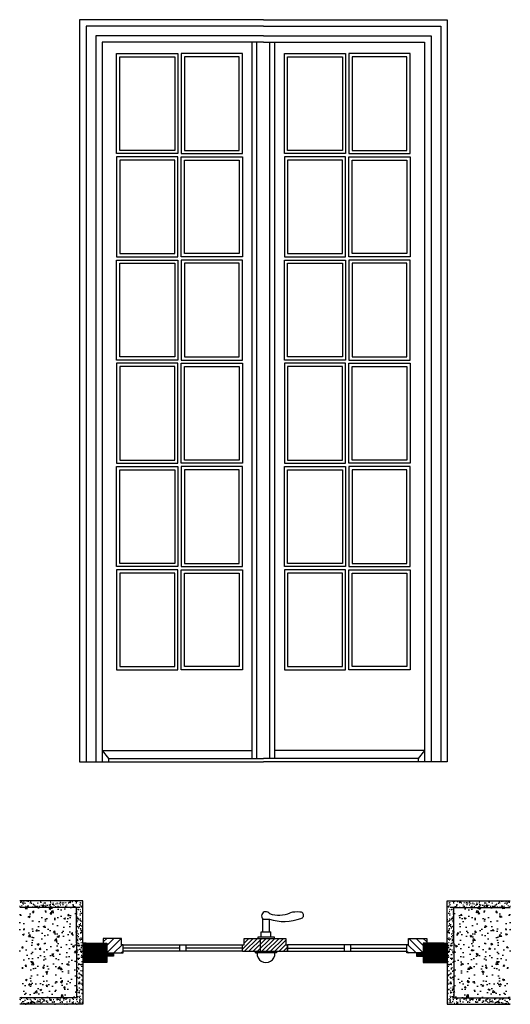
# Model space of a CAD drawing. Extents: x 0.02 to 1.54, y -0.63 to 2.42.
import ezdxf

# ---------------------------------------------------------------- set-up
doc = ezdxf.new("R2010")
doc.units = 0
doc.header["$LTSCALE"] = 0.003367
doc.header["$MEASUREMENT"] = 0
doc.layers.get('0').update_dxf_attribs({"linetype": 'CONTINUOUS'})

msp = doc.modelspace()

# ---------------------------------------------------------------- hatches: boundary and pattern name
h = msp.add_hatch()
h.set_pattern_fill('AR-SAND', color=256, scale=0.0003, style=0)
h.set_pattern_definition([(37.5, (0, 0), (-0.00048, 0.0146824), [0, -0.0115824, 0, -0.012954, 0, -0.0123825]), (7.5, (0, 0), (0.0134857, 0.02150475), [0, -0.0062484, 0, -0.0104394, 0, -0.0040005]), (327.5, (-0.009373, 0), (0.02372977, 4.312e-05), [0, -0.00381, 0, -0.013716, 0, -0.017907]), (317.5, (-0.009373, 0), (0.0229067, 0.0066879), [0, -0.001905, 0, -0.0089916, 0, -0.010287])])
h.paths.add_polyline_path([(0.2194, -0.3085), (0.0238, -0.3085), (0.0238, -0.3285), (0.1994, -0.3285), (0.1994, -0.4397), (0.1994, -0.4997), (0.1994, -0.6089), (0.0238, -0.6089), (0.0238, -0.6289), (0.2194, -0.6289), (0.2194, -0.4997), (0.2194, -0.4397)])
h = msp.add_hatch()
h.set_pattern_fill('AR-CONC', color=256, scale=0.0003, style=0)
h.set_pattern_definition([(50, (0, 0), (0.0546554, -0.0047817), [0.005715, -0.062865]), (355, (0, 0), (-0.010573, 0.057317), [0.004572, -0.050292]), (100.451, (0.004555, -0.0004), (0.0440828, 0.052535), [0.004857, -0.053427]), (46.184, (0, 0.01524), (0.081324, -0.012613), [0.0085725, -0.0942975]), (96.636, (0.00678, 0.01419), (0.071221, 0.074228), [0.0072855, -0.0801405]), (351.184, (0, 0.01524), (0.071221, 0.074228), [0.006858, -0.075438]), (21, (0.00762, 0.01143), (0.0454845, -0.0306797), [0.005715, -0.062865]), (326, (0.00762, 0.01143), (0.0185406, 0.0552564), [0.004572, -0.050292]), (71.451, (0.01141, 0.008873), (0.064025, 0.024577), [0.004857, -0.053427]), (37.5, (0, 0), (0.0009266, 0.0253665), [0, -0.0496824, 0, -0.051054, 0, -0.0504825]), (7.5, (0, 0), (0.0200459, 0.0300542), [0, -0.0291084, 0, -0.0485394, 0, -0.0192405]), (327.5, (-0.016993, 0), (0.0406772, -0.0017186), [0, -0.01905, 0, -0.059436, 0, -0.078867]), (317.5, (-0.024613, 0), (0.0444388, 0.007628), [0, -0.024765, 0, -0.0394716, 0, -0.056007])])
h.paths.add_polyline_path([(0.1994, -0.3285), (0.0238, -0.3285), (0.0238, -0.6089), (0.1994, -0.6089), (0.1994, -0.4997), (0.1994, -0.4397)])
h = msp.add_hatch()
h.set_pattern_fill('AR-SAND', color=256, scale=0.0003, style=0)
h.set_pattern_definition([(142.5, (1.568711, 0), (0.00048, 0.0146824), [0, -0.0115824, 0, -0.012954, 0, -0.0123825]), (172.5, (1.56871, 0), (-0.0134857, 0.02150475), [0, -0.0062484, 0, -0.0104394, 0, -0.0040005]), (212.5, (1.578083, 0), (-0.02372977, 4.312e-05), [0, -0.00381, 0, -0.013716, 0, -0.017907]), (222.5, (1.578083, 0), (-0.0229067, 0.0066879), [0, -0.001905, 0, -0.0089916, 0, -0.010287])])
h.paths.add_polyline_path([(1.3494, -0.3085), (1.545, -0.3085), (1.545, -0.3285), (1.3694, -0.3285), (1.3694, -0.4397), (1.3694, -0.4997), (1.3694, -0.6089), (1.545, -0.6089), (1.545, -0.6289), (1.3494, -0.6289), (1.3494, -0.4997), (1.3494, -0.4397)])
h = msp.add_hatch()
h.set_pattern_fill('AR-CONC', color=256, scale=0.0003, style=0)
h.set_pattern_definition([(130, (1.56871, 0), (-0.0546554, -0.0047817), [0.005715, -0.062865]), (185, (1.56871, 0), (0.010573, 0.057317), [0.004572, -0.050292]), (79.549, (1.564156, -0.0004), (-0.0440828, 0.052535), [0.004857, -0.053427]), (133.816, (1.56871, 0.01524), (-0.081324, -0.012613), [0.0085725, -0.0942975]), (83.364, (1.56193, 0.01419), (-0.071221, 0.074228), [0.0072855, -0.0801405]), (188.816, (1.56871, 0.01524), (-0.071221, 0.074228), [0.006858, -0.075438]), (159, (1.56109, 0.01143), (-0.0454845, -0.0306797), [0.005715, -0.062865]), (214, (1.56109, 0.01143), (-0.0185406, 0.0552564), [0.004572, -0.050292]), (108.549, (1.5573, 0.008873), (-0.064025, 0.024577), [0.004857, -0.053427]), (142.5, (1.56871, 0), (-0.0009266, 0.0253665), [0, -0.0496824, 0, -0.051054, 0, -0.0504825]), (172.5, (1.56871, 0), (-0.0200459, 0.0300542), [0, -0.0291084, 0, -0.0485394, 0, -0.0192405]), (212.5, (1.585703, 0), (-0.0406772, -0.0017186), [0, -0.01905, 0, -0.059436, 0, -0.078867]), (222.5, (1.593323, 0), (-0.0444388, 0.007628), [0, -0.024765, 0, -0.0394716, 0, -0.056007])])
h.paths.add_polyline_path([(1.3694, -0.3285), (1.545, -0.3285), (1.545, -0.6089), (1.3694, -0.6089), (1.3694, -0.4997), (1.3694, -0.4397)])
h = msp.add_hatch()
h.set_pattern_fill('ANSI31', color=256, scale=0.005, style=0)
h.set_pattern_definition([(45, (0, 0), (-0.0112253, 0.0112253), [])])
h.paths.add_polyline_path([(0.3444, -0.4447), (0.3394, -0.4447), (0.3394, -0.4247), (0.2828, -0.4247), (0.2828, -0.4397), (0.2944, -0.4397), (0.2944, -0.4697), (0.3444, -0.4697)])
h = msp.add_hatch()
h.set_pattern_fill('ANSI31', color=256, scale=0.003, style=0)
h.set_pattern_definition([(45, (0, 0), (-0.00673519, 0.00673519), [])])
h.paths.add_polyline_path([(0.7694, -0.4247), (0.7194, -0.4247), (0.7194, -0.4447), (0.7144, -0.4447), (0.7144, -0.4647), (0.7694, -0.4647)])
h.paths.add_polyline_path([(0.8494, -0.4247), (0.7694, -0.4247), (0.7694, -0.4647), (0.8544, -0.4647), (0.8544, -0.4447), (0.8494, -0.4447)])
h = msp.add_hatch()
h.set_pattern_fill('ANSI31', color=256, scale=0.005, style=0)
h.set_pattern_definition([(135, (1.56871, 0), (0.0112253, 0.0112253), [])])
h.paths.add_polyline_path([(1.2744, -0.4697), (1.2744, -0.4397), (1.2859, -0.4397), (1.2859, -0.4247), (1.2294, -0.4247), (1.2294, -0.4447), (1.2244, -0.4447), (1.2244, -0.4697)])
h = msp.add_hatch()
h.set_pattern_fill('ANSI31', color=256, scale=0.001, style=0)
h.set_pattern_definition([(45, (0, 0), (-0.002245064, 0.002245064), [])])
h.paths.add_polyline_path([(0.2944, -0.4397), (0.2294, -0.4397), (0.2194, -0.4397), (0.2194, -0.4997), (0.2944, -0.4997), (0.2944, -0.4797), (0.3144, -0.4797), (0.3144, -0.4697), (0.2944, -0.4697)])
h = msp.add_hatch()
h.set_pattern_fill('ANSI31', color=256, scale=0.001, style=0)
h.set_pattern_definition([(135, (1.5687108, 0), (0.002245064, 0.002245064), [])])
h.paths.add_polyline_path([(1.3494, -0.4397), (1.3394, -0.4397), (1.2744, -0.4397), (1.2744, -0.4697), (1.2544, -0.4697), (1.2544, -0.4797), (1.2744, -0.4797), (1.2744, -0.4997), (1.3494, -0.4997)])

# ---------------------------------------------------------------- linework, layer by layer
for p, q in [((0.2094, 2.4229), (0.2094, 0.1229)), ((0.7794, 2.4229), (0.2094, 2.4229)), ((0.7794, 2.4229), (1.3494, 2.4229)), ((1.3494, 2.4229), (1.3494, 0.1229)), ((0.7794, 2.4029), (0.2294, 2.4029)), ((0.2294, 2.4029), (0.2294, 0.1229)), ((0.7794, 2.4029), (1.3294, 2.4029)), ((1.3294, 2.4029), (1.3294, 0.1229)), ((0.7794, 2.3729), (0.2594, 2.3729)), ((0.2594, 2.3729), (0.2594, 0.1229)), ((0.7794, 2.3529), (0.2794, 2.3529)), ((0.2794, 2.3529), (0.2794, 0.1229)), ((0.7444, 0.1329), (0.7444, 2.3529)), ((0.7594, 0.1329), (0.7594, 2.3529)), ((0.7794, 2.3729), (1.2994, 2.3729)), ((0.7794, 2.3529), (1.2794, 2.3529)), ((0.7994, 0.1329), (0.7994, 2.3529)), ((0.8144, 0.1329), (0.8144, 2.3529)), ((1.2794, 2.3529), (1.2794, 0.1229)), ((1.2994, 2.3729), (1.2994, 0.1229)), ((0.3244, 2.3179), (0.5144, 2.3179)), ((0.3244, 2.0079), (0.3244, 2.3179)), ((0.3344, 2.3079), (0.5044, 2.3079)), ((0.3344, 2.0179), (0.3344, 2.3079)), ((0.5044, 2.3079), (0.5044, 2.0179)), ((0.5144, 2.3179), (0.5144, 2.0079)), ((0.7144, 2.3179), (0.5244, 2.3179)), ((0.5244, 2.3179), (0.5244, 2.0079)), ((0.7044, 2.3079), (0.5344, 2.3079)), ((0.5344, 2.3079), (0.5344, 2.0179)), ((0.7044, 2.0179), (0.7044, 2.3079)), ((0.7144, 2.0079), (0.7144, 2.3179)), ((0.8444, 2.0079), (0.8444, 2.3179)), ((0.8444, 2.3179), (1.0344, 2.3179)), ((0.8544, 2.0179), (0.8544, 2.3079)), ((0.8544, 2.3079), (1.0244, 2.3079)), ((1.0244, 2.3079), (1.0244, 2.0179)), ((1.0344, 2.3179), (1.0344, 2.0079)), ((1.0444, 2.3179), (1.0444, 2.0079)), ((1.2344, 2.3179), (1.0444, 2.3179)), ((1.2244, 2.3079), (1.0544, 2.3079)), ((1.0544, 2.3079), (1.0544, 2.0179)), ((1.2244, 2.0179), (1.2244, 2.3079)), ((1.2344, 2.0079), (1.2344, 2.3179)), ((0.5044, 2.0179), (0.3344, 2.0179)), ((0.5344, 2.0179), (0.7044, 2.0179)), ((1.0244, 2.0179), (0.8544, 2.0179)), ((1.0544, 2.0179), (1.2244, 2.0179)), ((0.5144, 2.0079), (0.3244, 2.0079)), ((0.3244, 1.9979), (0.3244, 1.6879)), ((0.5144, 1.9979), (0.3244, 1.9979)), ((0.5044, 1.9879), (0.3344, 1.9879)), ((0.3344, 1.9879), (0.3344, 1.6979)), ((0.5044, 1.6979), (0.5044, 1.9879)), ((0.5144, 1.6879), (0.5144, 1.9979)), ((0.5244, 2.0079), (0.7144, 2.0079)), ((0.5244, 1.6879), (0.5244, 1.9979)), ((0.5244, 1.9979), (0.7144, 1.9979)), ((0.5344, 1.6979), (0.5344, 1.9879)), ((0.5344, 1.9879), (0.7044, 1.9879)), ((0.7044, 1.9879), (0.7044, 1.6979)), ((0.7144, 1.9979), (0.7144, 1.6879)), ((1.0344, 2.0079), (0.8444, 2.0079)), ((0.8444, 1.9979), (0.8444, 1.6879)), ((1.0344, 1.9979), (0.8444, 1.9979)), ((0.8544, 1.9879), (0.8544, 1.6979)), ((1.0244, 1.9879), (0.8544, 1.9879)), ((1.0244, 1.6979), (1.0244, 1.9879)), ((1.0344, 1.6879), (1.0344, 1.9979)), ((1.0444, 2.0079), (1.2344, 2.0079)), ((1.0444, 1.6879), (1.0444, 1.9979)), ((1.0444, 1.9979), (1.2344, 1.9979)), ((1.0544, 1.9879), (1.2244, 1.9879)), ((1.0544, 1.6979), (1.0544, 1.9879)), ((1.2244, 1.9879), (1.2244, 1.6979)), ((1.2344, 1.9979), (1.2344, 1.6879)), ((0.3244, 1.6879), (0.5144, 1.6879)), ((0.3344, 1.6979), (0.5044, 1.6979)), ((0.7144, 1.6879), (0.5244, 1.6879)), ((0.7044, 1.6979), (0.5344, 1.6979)), ((0.8444, 1.6879), (1.0344, 1.6879)), ((0.8544, 1.6979), (1.0244, 1.6979)), ((1.2344, 1.6879), (1.0444, 1.6879)), ((1.2244, 1.6979), (1.0544, 1.6979)), ((0.3244, 1.3679), (0.3244, 1.6779)), ((0.3244, 1.6779), (0.5144, 1.6779)), ((0.3344, 1.3779), (0.3344, 1.6679)), ((0.3344, 1.6679), (0.5044, 1.6679)), ((0.5044, 1.6679), (0.5044, 1.3779)), ((0.5144, 1.6779), (0.5144, 1.3679)), ((0.7144, 1.6779), (0.5244, 1.6779)), ((0.5244, 1.6779), (0.5244, 1.3679)), ((0.7044, 1.6679), (0.5344, 1.6679)), ((0.5344, 1.6679), (0.5344, 1.3779)), ((0.7044, 1.3779), (0.7044, 1.6679)), ((0.7144, 1.3679), (0.7144, 1.6779)), ((0.8444, 1.3679), (0.8444, 1.6779)), ((0.8444, 1.6779), (1.0344, 1.6779)), ((0.8544, 1.3779), (0.8544, 1.6679)), ((0.8544, 1.6679), (1.0244, 1.6679)), ((1.0244, 1.6679), (1.0244, 1.3779)), ((1.0344, 1.6779), (1.0344, 1.3679)), ((1.0444, 1.6779), (1.0444, 1.3679)), ((1.2344, 1.6779), (1.0444, 1.6779)), ((1.2244, 1.6679), (1.0544, 1.6679)), ((1.0544, 1.6679), (1.0544, 1.3779)), ((1.2244, 1.3779), (1.2244, 1.6679)), ((1.2344, 1.3679), (1.2344, 1.6779)), ((0.5044, 1.3779), (0.3344, 1.3779)), ((0.5344, 1.3779), (0.7044, 1.3779)), ((1.0244, 1.3779), (0.8544, 1.3779)), ((1.0544, 1.3779), (1.2244, 1.3779)), ((0.5144, 1.3679), (0.3244, 1.3679)), ((0.3244, 1.3579), (0.3244, 1.0479)), ((0.5144, 1.3579), (0.3244, 1.3579)), ((0.3344, 1.3479), (0.3344, 1.0579)), ((0.5044, 1.3479), (0.3344, 1.3479)), ((0.5044, 1.0579), (0.5044, 1.3479)), ((0.5144, 1.0479), (0.5144, 1.3579)), ((0.5244, 1.3679), (0.7144, 1.3679)), ((0.5244, 1.0479), (0.5244, 1.3579)), ((0.5244, 1.3579), (0.7144, 1.3579)), ((0.5344, 1.0579), (0.5344, 1.3479)), ((0.5344, 1.3479), (0.7044, 1.3479)), ((0.7044, 1.3479), (0.7044, 1.0579)), ((0.7144, 1.3579), (0.7144, 1.0479)), ((1.0344, 1.3679), (0.8444, 1.3679)), ((0.8444, 1.3579), (0.8444, 1.0479)), ((1.0344, 1.3579), (0.8444, 1.3579)), ((0.8544, 1.3479), (0.8544, 1.0579)), ((1.0244, 1.3479), (0.8544, 1.3479)), ((1.0244, 1.0579), (1.0244, 1.3479)), ((1.0344, 1.0479), (1.0344, 1.3579)), ((1.0444, 1.3679), (1.2344, 1.3679)), ((1.0444, 1.3579), (1.2344, 1.3579)), ((1.0444, 1.0479), (1.0444, 1.3579)), ((1.0544, 1.3479), (1.2244, 1.3479)), ((1.0544, 1.0579), (1.0544, 1.3479)), ((1.2244, 1.3479), (1.2244, 1.0579)), ((1.2344, 1.3579), (1.2344, 1.0479)), ((0.3244, 1.0479), (0.5144, 1.0479)), ((0.3244, 1.0379), (0.5144, 1.0379)), ((0.3244, 0.7279), (0.3244, 1.0379)), ((0.3344, 1.0579), (0.5044, 1.0579)), ((0.5144, 1.0379), (0.5144, 0.7279)), ((0.7144, 1.0479), (0.5244, 1.0479)), ((0.7144, 1.0379), (0.5244, 1.0379)), ((0.5244, 1.0379), (0.5244, 0.7279)), ((0.7044, 1.0579), (0.5344, 1.0579)), ((0.7144, 0.7279), (0.7144, 1.0379)), ((0.8444, 1.0479), (1.0344, 1.0479)), ((0.8444, 0.7279), (0.8444, 1.0379)), ((0.8444, 1.0379), (1.0344, 1.0379)), ((0.8544, 1.0579), (1.0244, 1.0579)), ((1.0344, 1.0379), (1.0344, 0.7279)), ((1.2344, 1.0479), (1.0444, 1.0479)), ((1.0444, 1.0379), (1.0444, 0.7279)), ((1.2344, 1.0379), (1.0444, 1.0379)), ((1.2244, 1.0579), (1.0544, 1.0579)), ((1.2344, 0.7279), (1.2344, 1.0379)), ((0.3344, 0.7379), (0.3344, 1.0279)), ((0.3344, 1.0279), (0.5044, 1.0279)), ((0.5044, 1.0279), (0.5044, 0.7379)), ((0.7044, 1.0279), (0.5344, 1.0279)), ((0.5344, 1.0279), (0.5344, 0.7379)), ((0.7044, 0.7379), (0.7044, 1.0279)), ((0.8544, 0.7379), (0.8544, 1.0279)), ((0.8544, 1.0279), (1.0244, 1.0279)), ((1.0244, 1.0279), (1.0244, 0.7379)), ((1.2244, 1.0279), (1.0544, 1.0279)), ((1.0544, 1.0279), (1.0544, 0.7379)), ((1.2244, 0.7379), (1.2244, 1.0279)), ((0.5044, 0.7379), (0.3344, 0.7379)), ((0.5344, 0.7379), (0.7044, 0.7379)), ((1.0244, 0.7379), (0.8544, 0.7379)), ((1.0544, 0.7379), (1.2244, 0.7379)), ((0.5144, 0.7279), (0.3244, 0.7279)), ((0.3244, 0.7179), (0.3244, 0.4079)), ((0.5144, 0.7179), (0.3244, 0.7179)), ((0.3344, 0.7079), (0.3344, 0.4179)), ((0.5044, 0.7079), (0.3344, 0.7079)), ((0.5044, 0.4179), (0.5044, 0.7079)), ((0.5144, 0.4079), (0.5144, 0.7179)), ((0.5244, 0.7279), (0.7144, 0.7279)), ((0.5244, 0.4079), (0.5244, 0.7179)), ((0.5244, 0.7179), (0.7144, 0.7179)), ((0.5344, 0.4179), (0.5344, 0.7079)), ((0.5344, 0.7079), (0.7044, 0.7079)), ((0.7044, 0.7079), (0.7044, 0.4179)), ((0.7144, 0.7179), (0.7144, 0.4079)), ((1.0344, 0.7279), (0.8444, 0.7279)), ((0.8444, 0.7179), (0.8444, 0.4079)), ((1.0344, 0.7179), (0.8444, 0.7179)), ((0.8544, 0.7079), (0.8544, 0.4179)), ((1.0244, 0.7079), (0.8544, 0.7079)), ((1.0244, 0.4179), (1.0244, 0.7079)), ((1.0344, 0.4079), (1.0344, 0.7179)), ((1.0444, 0.7279), (1.2344, 0.7279)), ((1.0444, 0.4079), (1.0444, 0.7179)), ((1.0444, 0.7179), (1.2344, 0.7179)), ((1.0544, 0.7079), (1.2244, 0.7079)), ((1.0544, 0.4179), (1.0544, 0.7079)), ((1.2244, 0.7079), (1.2244, 0.4179)), ((1.2344, 0.7179), (1.2344, 0.4079)), ((0.3244, 0.4079), (0.5144, 0.4079)), ((0.3344, 0.4179), (0.5044, 0.4179)), ((0.7144, 0.4079), (0.5244, 0.4079)), ((0.7044, 0.4179), (0.5344, 0.4179)), ((0.8444, 0.4079), (1.0344, 0.4079)), ((0.8544, 0.4179), (1.0244, 0.4179)), ((1.2344, 0.4079), (1.0444, 0.4079)), ((1.2244, 0.4179), (1.0544, 0.4179)), ((0.2794, 0.1579), (0.7444, 0.1579)), ((0.2794, 0.1579), (0.2994, 0.1329)), ((1.2794, 0.1579), (0.8144, 0.1579)), ((1.2794, 0.1579), (1.2594, 0.1329)), ((0.2094, 0.1229), (0.7794, 0.1229)), ((0.2994, 0.1329), (0.7794, 0.1329)), ((0.2994, 0.1329), (0.2994, 0.1229)), ((1.2594, 0.1329), (0.7794, 0.1329)), ((1.3494, 0.1229), (0.7794, 0.1229)), ((1.2594, 0.1329), (1.2594, 0.1229)), ((0.7779, -0.4047), (0.7779, -0.3647)), ((0.7779, -0.3647), (0.7979, -0.3647)), ((0.7979, -0.4047), (0.7979, -0.3647)), ((0.3394, -0.4247), (0.2828, -0.4247)), ((0.2828, -0.4247), (0.2828, -0.4397)), ((0.3394, -0.4447), (0.3394, -0.4247)), ((0.7194, -0.4247), (0.7694, -0.4247)), ((0.7194, -0.4447), (0.7194, -0.4247)), ((0.7629, -0.4247), (0.7629, -0.4197)), ((0.7629, -0.4197), (0.8129, -0.4197)), ((0.7694, -0.4247), (0.8494, -0.4247)), ((0.7694, -0.4247), (0.7694, -0.4647)), ((0.7729, -0.4197), (0.7729, -0.4047)), ((0.7729, -0.4047), (0.8029, -0.4047)), ((0.8029, -0.4197), (0.8029, -0.4047)), ((0.8129, -0.4197), (0.8129, -0.4247)), ((0.8494, -0.4247), (0.8494, -0.4447)), ((1.2294, -0.4447), (1.2294, -0.4247)), ((1.2294, -0.4247), (1.2859, -0.4247)), ((1.2859, -0.4247), (1.2859, -0.4397)), ((0.1994, -0.4397), (0.1994, -0.4997)), ((0.2294, -0.4397), (0.2194, -0.4397)), ((0.2194, -0.4397), (0.2194, -0.4997)), ((0.2294, -0.4397), (0.2944, -0.4397)), ((0.2944, -0.4397), (0.2944, -0.4697)), ((0.3394, -0.4447), (0.5194, -0.4447)), ((0.3444, -0.4447), (0.3394, -0.4447)), ((0.3444, -0.4697), (0.3444, -0.4447)), ((0.5194, -0.4547), (0.3444, -0.4547)), ((0.5194, -0.4447), (0.5394, -0.4447)), ((0.5194, -0.4447), (0.5194, -0.4647)), ((0.5344, -0.4447), (0.7144, -0.4447)), ((0.5394, -0.4447), (0.5394, -0.4647)), ((0.7144, -0.4547), (0.5394, -0.4547)), ((0.7144, -0.4447), (0.7194, -0.4447)), ((0.7144, -0.4647), (0.7144, -0.4447)), ((0.8494, -0.4447), (0.8544, -0.4447)), ((0.8544, -0.4447), (0.8544, -0.4647)), ((1.0344, -0.4447), (0.8544, -0.4447)), ((0.8544, -0.4647), (0.8544, -0.4447)), ((0.8544, -0.4547), (1.0294, -0.4547)), ((1.0294, -0.4447), (1.0294, -0.4647)), ((1.0494, -0.4447), (1.0294, -0.4447)), ((1.2294, -0.4447), (1.0494, -0.4447)), ((1.0494, -0.4447), (1.0494, -0.4647)), ((1.0494, -0.4547), (1.2244, -0.4547)), ((1.2244, -0.4697), (1.2244, -0.4447)), ((1.2244, -0.4447), (1.2294, -0.4447)), ((1.3394, -0.4397), (1.2744, -0.4397)), ((1.2744, -0.4397), (1.2744, -0.4697)), ((1.3394, -0.4397), (1.3494, -0.4397)), ((1.3494, -0.4397), (1.3494, -0.4997)), ((1.3694, -0.4397), (1.3694, -0.4997)), ((0.2944, -0.4697), (0.3444, -0.4697)), ((0.2944, -0.4697), (0.3144, -0.4697)), ((0.2944, -0.4797), (0.2944, -0.4997)), ((0.3144, -0.4797), (0.2944, -0.4797)), ((0.3144, -0.4697), (0.3144, -0.4797)), ((0.5194, -0.4647), (0.3444, -0.4647)), ((0.5394, -0.4647), (0.5194, -0.4647)), ((0.7144, -0.4647), (0.5394, -0.4647)), ((0.7144, -0.4647), (0.8544, -0.4647)), ((0.7549, -0.4697), (0.7549, -0.4647)), ((0.7549, -0.4697), (0.7599, -0.4697)), ((0.8199, -0.4697), (0.7549, -0.4697)), ((0.8199, -0.4697), (0.8149, -0.4697)), ((0.8199, -0.4647), (0.8199, -0.4697)), ((0.8544, -0.4647), (1.0294, -0.4647)), ((1.0294, -0.4647), (1.0494, -0.4647)), ((1.0494, -0.4647), (1.2244, -0.4647)), ((1.2744, -0.4697), (1.2244, -0.4697)), ((1.2544, -0.4697), (1.2544, -0.4797)), ((1.2744, -0.4697), (1.2544, -0.4697)), ((1.2544, -0.4797), (1.2744, -0.4797)), ((1.2744, -0.4797), (1.2744, -0.4997)), ((0.2944, -0.4997), (0.2194, -0.4997)), ((1.2744, -0.4997), (1.3494, -0.4997))]:
    msp.add_line(p, q)
for points in [[(0.2194, -0.4397), (0.2194, -0.3085), (0.0238, -0.3085)], [(0.1994, -0.4397), (0.1994, -0.3285), (0.0238, -0.3285)], [(1.3494, -0.4397), (1.3494, -0.3085), (1.545, -0.3085)], [(1.3694, -0.4397), (1.3694, -0.3285), (1.545, -0.3285)], [(0.1994, -0.4997), (0.1994, -0.6089), (0.0238, -0.6089)], [(0.2194, -0.4997), (0.2194, -0.6289), (0.0238, -0.6289)], [(1.3494, -0.4997), (1.3494, -0.6289), (1.545, -0.6289)], [(1.3694, -0.4997), (1.3694, -0.6089), (1.545, -0.6089)]]:
    msp.add_lwpolyline(points)
for centre, radius, start, end in [((0.7872, -0.3551), 0.0134, 32.5463, 226.1522), ((0.8436, -0.2269), 0.1452, 251.6654, 290.92), ((0.8274, -0.2603), 0.0922, 251.7465, 292.4452), ((0.8825, -0.4107), 0.0681, 82.0675, 107.0586), ((0.8941, -0.3528), 0.00984, 277.9348, 102.7286), ((0.7874, -0.4721), 0.0276, 175.0209, 4.9791)]:
    msp.add_arc(centre, radius, start, end)

doc.saveas('drawing.dxf')
